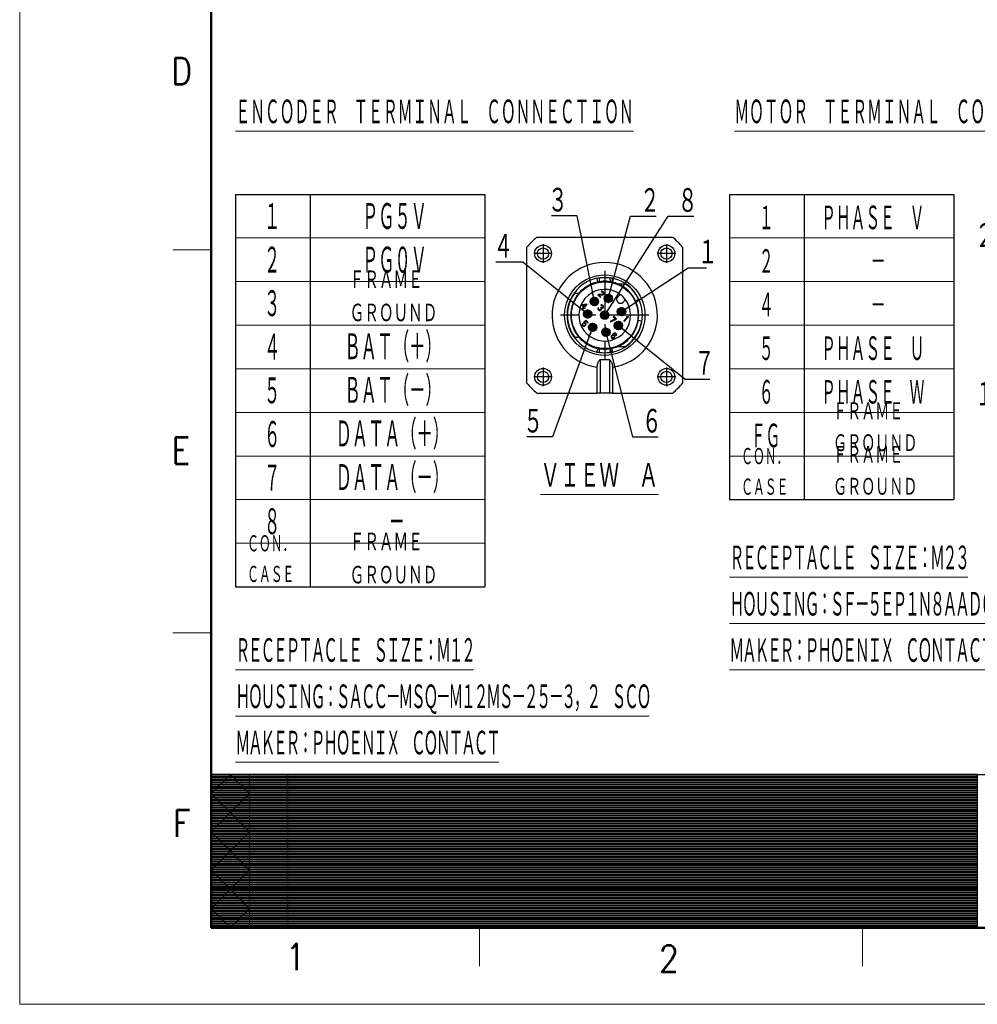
# Model space of a CAD drawing. Header units: millimetres. Extents: x 0 to 1071, y 0 to 742.
# Tile 1 of 128: x 0 to 313, y 0 to 321. Entities that reach past the tile are written whole.
import ezdxf

# ---------------------------------------------------------------- set-up
doc = ezdxf.new("R2010")
doc.units = ezdxf.units.MM
doc.header["$LTSCALE"] = 0.454724
doc.linetypes.add('CENTER', pattern=[50.8, 31.75, -6.35, 6.35, -6.35])
doc.layers.add('NoLayerName_001', color=7, linetype='Continuous')
doc.styles.get("Standard").update_dxf_attribs({"font": 'txt', "bigfont": 'extfont2'})
doc.dimstyles.get("Standard").update_dxf_attribs({"dimtxt": 2.5, "dimasz": 2.5, "dimexe": 1, "dimexo": 1, "dimtad": 1, "dimdec": 3, "dimzin": 0, "dimdsep": 46, "dimtxsty": 'Standard', "dimcen": 2.5, "dimadec": 3, "dimazin": 0, "dimtfac": 0.75, "dimtdec": 3, "dimtmove": 0, "dimatfit": 3, "dimfxl": 1, "dimarcsym": 0})

# ---------------------------------------------------------------- blocks, each defined once
blk = doc.blocks.new('JZB_0011')
at = {"layer": 'NoLayerName_001', "color": 7, "linetype": 'Continuous', "lineweight": 25}
for p, q in [((3.21, 50.83), (47.63, 50.83)), ((0, 3.21), (0, 47.63)), ((50.83, 47.63), (50.83, 3.21)), ((32.16, 35.58), (29.83, 35.58)), ((16.92, 32.53), (15.51, 32.53)), ((23.27, 32.18), (23.12, 32.03)), ((24.7, 32.28), (23.27, 32.18)), ((24.39, 33.21), (24.24, 33.11)), ((24.24, 33.11), (24.36, 32.99)), ((24.36, 32.99), (24.5, 33.03)), ((24.61, 33.23), (24.39, 33.21)), ((24.5, 33.03), (24.63, 33.02)), ((24.76, 33.2), (24.61, 33.23)), ((24.63, 33.02), (24.78, 32.93)), ((24.88, 32.35), (24.7, 32.28)), ((24.96, 33.06), (24.76, 33.2)), ((24.78, 32.93), (24.88, 32.84)), ((24.87, 32.11), (25.02, 32.21)), ((24.88, 32.84), (24.97, 32.69)), ((24.94, 32.41), (24.88, 32.35)), ((24.98, 32.55), (24.94, 32.41)), ((25.06, 32.97), (24.96, 33.06)), ((24.97, 32.69), (24.98, 32.55)), ((25.02, 32.21), (25.08, 32.27)), ((25.17, 32.79), (25.06, 32.97)), ((25.08, 32.27), (25.18, 32.42)), ((25.21, 32.63), (25.17, 32.79)), ((25.18, 32.42), (25.21, 32.63)), ((30.46, 32.18), (29.66, 31.38)), ((19.51, 29.02), (18.12, 28.76)), ((19.66, 28.88), (19.51, 29.02)), ((23.12, 32.03), (23.98, 31.17)), ((23.46, 31.99), (24.73, 32.07)), ((24.13, 31.32), (23.46, 31.99)), ((23.98, 31.17), (24.13, 31.32)), ((24.73, 32.07), (24.87, 32.11)), ((31.38, 29.66), (32.18, 30.46)), ((35.46, 30.1), (36.47, 30.57)), ((18.12, 28.76), (17.94, 28.58)), ((17.94, 28.58), (18.51, 28.01)), ((18.51, 28.01), (18.08, 27.58)), ((18.08, 27.58), (18.22, 27.44)), ((18.22, 27.44), (18.65, 27.87)), ((18.29, 28.59), (19.27, 28.77)), ((18.69, 28.19), (18.29, 28.59)), ((18.65, 27.87), (18.88, 27.63)), ((19.27, 28.77), (18.69, 28.19)), ((18.83, 28.05), (19.66, 28.88)), ((19.07, 27.81), (18.83, 28.05)), ((18.88, 27.63), (19.07, 27.81)), ((23.24, 27.79), (23.2, 27.65)), ((23.2, 27.65), (23.21, 27.52)), ((23.21, 27.52), (23.24, 27.37)), ((23.31, 27.91), (23.24, 27.79)), ((23.24, 27.37), (23.31, 27.24)), ((23.43, 27.79), (23.31, 27.91)), ((23.31, 27.24), (23.5, 27.05)), ((23.38, 27.6), (23.39, 27.71)), ((23.39, 27.52), (23.38, 27.6)), ((23.39, 27.71), (23.43, 27.79)), ((23.48, 27.37), (23.39, 27.52)), ((23.63, 27.23), (23.48, 27.37)), ((23.5, 27.05), (23.62, 26.99)), ((23.62, 26.99), (23.78, 26.95)), ((23.77, 27.14), (23.63, 27.23)), ((23.85, 27.12), (23.77, 27.14)), ((23.78, 26.95), (23.91, 26.94)), ((23.96, 27.13), (23.85, 27.12)), ((23.91, 26.94), (24.05, 26.99)), ((24.05, 27.17), (23.96, 27.13)), ((24.15, 27.99), (24.03, 27.87)), ((24.03, 27.87), (24.12, 27.77)), ((24.17, 27.29), (24.05, 27.17)), ((24.05, 26.99), (24.17, 27.05)), ((24.24, 28.75), (24.1, 28.65)), ((24.1, 28.65), (24.22, 28.53)), ((24.12, 27.77), (24.23, 27.6)), ((24.24, 27.89), (24.15, 27.99)), ((24.24, 27.46), (24.17, 27.29)), ((24.17, 27.05), (24.29, 27.18)), ((24.22, 28.53), (24.36, 28.58)), ((24.23, 27.6), (24.24, 27.46)), ((24.46, 28.78), (24.24, 28.75)), ((24.45, 27.81), (24.24, 27.89)), ((24.29, 27.18), (24.39, 27.32)), ((24.36, 28.58), (24.49, 28.57)), ((24.37, 27.64), (24.56, 27.64)), ((24.43, 27.46), (24.37, 27.64)), ((24.39, 27.32), (24.43, 27.46)), ((24.56, 27.82), (24.45, 27.81)), ((24.62, 28.74), (24.46, 28.78)), ((24.49, 28.57), (24.64, 28.48)), ((24.73, 27.9), (24.56, 27.82)), ((24.56, 27.64), (24.7, 27.68)), ((24.81, 28.61), (24.62, 28.74)), ((24.64, 28.48), (24.73, 28.38)), ((24.7, 27.68), (24.85, 27.78)), ((24.73, 28.38), (24.82, 28.23)), ((24.79, 27.96), (24.73, 27.9)), ((24.83, 28.1), (24.79, 27.96)), ((24.86, 28.56), (24.81, 28.61)), ((24.82, 28.23), (24.83, 28.1)), ((24.85, 27.78), (24.91, 27.84)), ((25, 28.36), (24.86, 28.56)), ((24.91, 27.84), (25.01, 27.99)), ((25.03, 28.21), (25, 28.36)), ((25.01, 27.99), (25.03, 28.21)), ((18.09, 22.59), (18.04, 22.4)), ((18.16, 22.76), (18.09, 22.59)), ((18.31, 22.62), (18.16, 22.76)), ((18.23, 22.45), (18.31, 22.62)), ((19.23, 23.84), (18.44, 23.04)), ((18.44, 23.04), (18.61, 22.87)), ((18.61, 22.87), (18.79, 22.87)), ((18.71, 23.07), (19.2, 23.56)), ((18.92, 23.05), (18.71, 23.07)), ((18.79, 22.87), (18.92, 22.81)), ((19.07, 22.96), (18.92, 23.05)), ((18.92, 22.81), (19.06, 22.66)), ((19.06, 22.66), (19.13, 22.54)), ((19.21, 22.82), (19.07, 22.96)), ((19.13, 22.54), (19.14, 22.4)), ((19.2, 23.56), (19.89, 22.87)), ((19.3, 22.67), (19.21, 22.82)), ((20.04, 23.03), (19.23, 23.84)), ((19.33, 22.46), (19.3, 22.67)), ((19.89, 22.87), (20.04, 23.03)), ((28.93, 24.19), (27.17, 23.38)), ((27.17, 23.38), (27.31, 23.24)), ((27.31, 23.24), (29.07, 24.04)), ((28.36, 25.06), (28.21, 24.9)), ((28.21, 24.9), (28.93, 24.19)), ((29.23, 24.19), (28.36, 25.06)), ((29.07, 24.04), (29.23, 24.19)), ((32.79, 24.74), (31.6, 23.55)), ((31.6, 23.55), (31.74, 23.4)), ((31.74, 23.4), (33.18, 24.84)), ((32.68, 24.91), (32.43, 24.67)), ((32.43, 24.67), (32.79, 24.74)), ((33.04, 24.99), (32.68, 24.91)), ((33.18, 24.84), (33.04, 24.99)), ((37.47, 23.51), (36.36, 23.68)), ((18.04, 22.4), (18.06, 22.19)), ((18.06, 22.19), (18.15, 22.04)), ((18.15, 22.04), (18.3, 21.9)), ((18.24, 22.32), (18.23, 22.45)), ((18.31, 22.19), (18.24, 22.32)), ((18.3, 21.9), (18.45, 21.81)), ((18.45, 22.05), (18.31, 22.19)), ((18.57, 21.99), (18.45, 22.05)), ((18.45, 21.81), (18.66, 21.78)), ((18.71, 21.98), (18.57, 21.99)), ((18.66, 21.78), (18.85, 21.83)), ((18.85, 22.02), (18.71, 21.98)), ((18.96, 22.09), (18.85, 22.02)), ((18.85, 21.83), (19.05, 21.94)), ((19.02, 22.15), (18.96, 22.09)), ((19.09, 22.26), (19.02, 22.15)), ((19.05, 21.94), (19.17, 22.06)), ((19.14, 22.4), (19.09, 22.26)), ((19.17, 22.06), (19.28, 22.26)), ((19.28, 22.26), (19.33, 22.46)), ((28.28, 19.46), (28.04, 19.27)), ((28.16, 19.15), (28.37, 19.31)), ((28.48, 19.56), (28.28, 19.46)), ((28.37, 19.31), (28.48, 19.38)), ((28.67, 19.62), (28.48, 19.56)), ((28.48, 19.38), (28.62, 19.42)), ((28.62, 19.42), (28.76, 19.41)), ((28.88, 19.59), (28.67, 19.62)), ((28.76, 19.41), (28.86, 19.37)), ((28.86, 19.37), (29, 19.23)), ((29.04, 19.5), (28.88, 19.59)), ((29.13, 19.4), (29.04, 19.5)), ((29.22, 19.25), (29.13, 19.4)), ((15.51, 18.3), (16.92, 18.3)), ((27.53, 18.62), (27.48, 18.42)), ((27.48, 18.42), (27.51, 18.21)), ((27.51, 18.21), (27.6, 18.06)), ((27.64, 18.82), (27.53, 18.62)), ((27.6, 18.06), (27.72, 17.94)), ((27.83, 19.06), (27.64, 18.82)), ((27.67, 18.47), (27.72, 18.61)), ((27.69, 18.34), (27.67, 18.47)), ((27.73, 18.24), (27.69, 18.34)), ((27.72, 18.61), (27.79, 18.73)), ((27.72, 17.94), (27.87, 17.85)), ((27.89, 18.07), (27.73, 18.24)), ((27.79, 18.73), (27.88, 18.82)), ((28.04, 19.27), (27.83, 19.06)), ((27.87, 17.85), (28.08, 17.82)), ((27.88, 18.82), (27.99, 18.89)), ((28, 18.03), (27.89, 18.07)), ((27.99, 18.89), (28.1, 18.9)), ((28.13, 18.02), (28, 18.03)), ((28.08, 17.82), (28.27, 17.87)), ((28.1, 19.09), (28.16, 19.15)), ((28.36, 19.07), (28.1, 19.09)), ((28.1, 18.9), (28.24, 18.89)), ((28.27, 18.06), (28.13, 18.02)), ((28.24, 18.89), (28.34, 18.85)), ((28.39, 18.13), (28.27, 18.06)), ((28.27, 17.87), (28.47, 17.98)), ((28.34, 18.85), (28.51, 18.68)), ((28.52, 18.98), (28.36, 19.07)), ((28.48, 18.22), (28.39, 18.13)), ((28.47, 17.98), (28.63, 18.13)), ((28.54, 18.34), (28.48, 18.22)), ((28.51, 18.68), (28.55, 18.58)), ((28.63, 18.86), (28.52, 18.98)), ((28.56, 18.45), (28.54, 18.34)), ((28.55, 18.58), (28.56, 18.45)), ((28.72, 18.71), (28.63, 18.86)), ((28.63, 18.13), (28.73, 18.33)), ((28.75, 18.5), (28.72, 18.71)), ((28.73, 18.33), (28.75, 18.5)), ((29, 19.23), (29.04, 19.12)), ((29.05, 18.99), (29.01, 18.85)), ((29.01, 18.85), (29.13, 18.73)), ((29.04, 19.12), (29.05, 18.99)), ((29.13, 18.73), (29.2, 18.85)), ((29.2, 18.85), (29.25, 19.04)), ((29.25, 19.04), (29.22, 19.25)), ((23.89, 11), (23.89, 0)), ((26.94, 11), (26.94, 0)), ((22.88, 8.42), (22.88, 0)), ((27.96, 8.42), (27.96, 0)), ((3.21, 0), (22.88, 0)), ((23.89, 0), (22.88, 0)), ((26.94, 0), (23.89, 0)), ((27.96, 0), (26.94, 0)), ((27.96, 0), (47.63, 0))]:
    blk.add_line(p, q, dxfattribs=at)
at = {"layer": 'NoLayerName_001', "color": 2, "linetype": 'CENTER', "lineweight": 25}
for p, q in [((5.29, 48.57), (5.29, 42.53)), ((45.55, 48.57), (45.55, 42.53)), ((8.31, 45.55), (2.27, 45.55)), ((48.57, 45.55), (42.53, 45.55)), ((25.42, 39.85), (25.42, 10.98)), ((26.58, 32.4), (26.58, 29.38)), ((23.56, 29.88), (20.54, 29.88)), ((22.05, 31.39), (22.05, 28.37)), ((28.09, 30.89), (25.07, 30.89)), ((21.35, 25.81), (18.33, 25.81)), ((19.84, 27.32), (19.84, 24.3)), ((32.4, 26.58), (29.38, 26.58)), ((30.89, 28.09), (30.89, 25.07)), ((39.85, 25.42), (10.98, 25.42)), ((21.46, 22.97), (21.46, 19.95)), ((29.88, 23.56), (29.88, 20.54)), ((22.97, 21.46), (19.95, 21.46)), ((27.32, 19.84), (24.3, 19.84)), ((25.81, 21.35), (25.81, 18.33)), ((31.39, 22.05), (28.37, 22.05)), ((5.29, 8.31), (5.29, 2.27)), ((45.55, 8.31), (45.55, 2.27)), ((8.31, 5.29), (2.27, 5.29)), ((48.57, 5.29), (42.53, 5.29))]:
    blk.add_line(p, q, dxfattribs=at)
at = {"layer": 'NoLayerName_001', "color": 7, "linetype": 'Continuous', "lineweight": 25}
for centre, radius in [((5.29, 45.55), 2.74), ((45.55, 45.55), 2.74), ((5.29, 45.55), 1.83), ((45.55, 45.55), 1.83), ((25.42, 25.42), 13.12), ((25.42, 25.42), 10.88), ((26.58, 30.89), 1.37), ((22.05, 29.88), 1.37), ((22.05, 29.88), 0.813), ((26.58, 30.89), 0.813), ((19.84, 25.81), 1.37), ((19.84, 25.81), 0.813), ((25.42, 25.42), 1.37), ((25.42, 25.42), 0.813), ((30.89, 26.58), 1.37), ((30.89, 26.58), 0.813), ((21.46, 21.46), 1.37), ((29.88, 22.05), 1.37), ((29.88, 22.05), 0.813), ((21.46, 21.46), 0.813), ((25.81, 19.84), 1.37), ((25.81, 19.84), 0.813), ((5.29, 5.29), 2.74), ((5.29, 5.29), 1.83), ((45.55, 5.29), 2.74), ((45.55, 5.29), 1.83)]:
    blk.add_circle(centre, radius, dxfattribs=at)
for centre, radius, start, end in [((25.42, 25.42), 33.75, 131.148, 138.852), ((25.42, 25.42), 33.75, 41.148, 48.852), ((25.42, 25.42), 11.08, 102.1695, 140.0438), ((25.42, 25.42), 11.08, 77.8305, 102.1695), ((25.42, 25.42), 11.08, 66.5534, 77.8305), ((25.42, 25.42), 11.08, 25, 66.5534), ((25.42, 25.42), 12.2, 25, 56.4427), ((25.42, 25.42), 12.2, 144.3147, 215.6853), ((25.42, 25.42), 11.08, 140.0438, 219.9562), ((25.42, 25.42), 8.44, 53.3129, 0), ((25.42, 25.42), 8.44, 36.6871, 53.3129), ((30.52, 30.52), 1.22, 135, 315), ((25.42, 25.42), 8.44, 0, 36.6871), ((25.42, 25.42), 11.08, 351, 25), ((25.42, 25.42), 12.2, 303.5573, 351), ((25.42, 25.42), 11.08, 330, 351), ((25.42, 25.42), 11.08, 293.4466, 330), ((25.42, 25.42), 11.08, 219.9562, 257.8305), ((25.42, 25.42), 11.08, 257.8305, 282.1695), ((25.42, 25.42), 11.08, 282.1695, 293.4466), ((25.42, 25.42), 14.5, 263.9629, 276.0371), ((25.42, 25.42), 33.75, 221.148, 228.852), ((25.42, 25.42), 33.75, 311.148, 318.852)]:
    blk.add_arc(centre, radius, start, end, dxfattribs=at)
at = {"layer": 'NoLayerName_001', "color": 2, "linetype": 'Continuous', "lineweight": 25}
for centre, radius, start, end in [((25.42, 25.42), 17.19, 278.5029, 261.4971), ((25.42, 25.42), 12.31, 102.1695, 257.8305), ((24.25, 30.83), 6.76, 94.2115, 102.1679), ((25.42, 14.91), 22.73, 85.7901, 94.1998), ((26.59, 30.87), 6.73, 77.8168, 85.7893), ((25.42, 25.42), 12.31, 282.1695, 77.8305), ((24.24, 19.97), 6.73, 257.8168, 265.7893), ((25.42, 35.92), 22.73, 265.7901, 274.1998), ((26.59, 20), 6.76, 274.2115, 282.1679)]:
    blk.add_arc(centre, radius, start, end, dxfattribs=at)
for points, knots in [([(22.82, 37.45), (22.86, 37.28), (22.92, 36.99), (23, 36.64), (23.05, 36.41), (23.07, 36.3), (23.08, 36.25)], [0, 0, 0, 0, 0.513591, 0.901519, 1.063199, 1.22488, 1.22488, 1.22488, 1.22488]), ([(23.56, 36.34), (23.58, 36.39), (23.62, 36.48), (23.65, 36.64), (23.68, 36.85), (23.72, 37.16), (23.74, 37.42), (23.75, 37.58)], [0, 0, 0, 0, 0.148494, 0.305969, 0.474188, 0.782632, 1.257445, 1.257445, 1.257445, 1.257445]), ([(27.08, 37.58), (27.1, 37.42), (27.12, 37.16), (27.16, 36.85), (27.19, 36.63), (27.22, 36.47), (27.26, 36.38), (27.27, 36.34)], [0, 0, 0, 0, 0.473573, 0.781844, 0.951232, 1.135503, 1.25698, 1.25698, 1.25698, 1.25698]), ([(27.75, 36.25), (27.76, 36.3), (27.79, 36.41), (27.84, 36.64), (27.91, 36.99), (27.97, 37.28), (28.01, 37.45)], [0, 0, 0, 0, 0.161681, 0.323361, 0.711289, 1.22488, 1.22488, 1.22488, 1.22488]), ([(23.08, 14.58), (23.07, 14.53), (23.05, 14.43), (23, 14.19), (22.92, 13.85), (22.86, 13.55), (22.82, 13.39)], [0, 0, 0, 0, 0.161681, 0.323361, 0.711289, 1.22488, 1.22488, 1.22488, 1.22488]), ([(23.75, 13.25), (23.73, 13.41), (23.72, 13.67), (23.68, 13.99), (23.64, 14.21), (23.61, 14.36), (23.57, 14.46), (23.56, 14.49)], [0, 0, 0, 0, 0.473573, 0.781844, 0.951232, 1.148184, 1.256966, 1.256966, 1.256966, 1.256966]), ([(27.27, 14.49), (27.26, 14.44), (27.22, 14.35), (27.18, 14.14), (27.14, 13.86), (27.1, 13.55), (27.09, 13.34), (27.08, 13.25)], [0, 0, 0, 0, 0.148494, 0.305969, 0.646034, 0.987571, 1.257424, 1.257424, 1.257424, 1.257424]), ([(28.01, 13.39), (27.97, 13.55), (27.91, 13.85), (27.84, 14.19), (27.79, 14.43), (27.76, 14.53), (27.75, 14.58)], [0, 0, 0, 0, 0.513591, 0.901519, 1.063199, 1.22488, 1.22488, 1.22488, 1.22488])]:
    blk.add_open_spline(points, degree=3, knots=knots, dxfattribs=at)
at = {"layer": 'NoLayerName_001', "color": 7, "linetype": 'Continuous', "lineweight": 25}
for points, knots in [([(29.83, 15.25), (29.95, 15.25), (30.21, 15.25), (30.59, 15.25), (30.98, 15.25), (31.37, 15.25), (31.76, 15.25), (32.03, 15.25), (32.16, 15.25)], [0, 0, 0, 0, 0.379708, 0.76248, 1.148145, 1.538054, 1.933554, 2.33447, 2.33447, 2.33447, 2.33447]), ([(23.89, 11), (23.82, 10.91), (23.67, 10.76), (23.48, 10.49), (23.3, 10.2), (23.16, 9.89), (23.03, 9.54), (22.95, 9.19), (22.89, 8.81), (22.88, 8.55), (22.88, 8.42)], [0, 0, 0, 0, 0.329432, 0.649718, 0.974428, 1.343314, 1.682074, 2.082037, 2.427271, 2.844389, 2.844389, 2.844389, 2.844389]), ([(26.94, 11), (27.01, 10.91), (27.16, 10.76), (27.36, 10.49), (27.53, 10.2), (27.69, 9.87), (27.81, 9.53), (27.9, 9.15), (27.95, 8.79), (27.95, 8.53), (27.96, 8.42)], [0, 0, 0, 0, 0.329432, 0.649718, 1.000974, 1.343317, 1.734796, 2.08204, 2.490758, 2.844392, 2.844392, 2.844392, 2.844392])]:
    blk.add_open_spline(points, degree=3, knots=knots, dxfattribs=at)
blk = doc.blocks.new('*X109')
at = {"color": 7, "linetype": 'Continuous', "lineweight": 13}
for p, q in [((0, 19.8), (100, 19.8)), ((0, 19.65), (100, 19.65)), ((0, 19.5), (100, 19.5)), ((0, 19.35), (100, 19.35)), ((0, 19.2), (100, 19.2)), ((0, 19.05), (100, 19.05)), ((0, 18.9), (100, 18.9)), ((0, 18.75), (100, 18.75)), ((0, 18.6), (100, 18.6)), ((0, 18.45), (100, 18.45)), ((0, 18.3), (100, 18.3)), ((0, 18.15), (100, 18.15)), ((0, 18), (100, 18)), ((0, 17.85), (100, 17.85)), ((0, 17.7), (100, 17.7)), ((0, 17.55), (100, 17.55)), ((0, 17.4), (100, 17.4)), ((0, 17.25), (100, 17.25)), ((0, 17.1), (100, 17.1)), ((0, 16.95), (100, 16.95)), ((0, 16.8), (100, 16.8)), ((0, 16.65), (100, 16.65)), ((0, 16.5), (100, 16.5)), ((0, 16.35), (100, 16.35)), ((0, 16.2), (100, 16.2)), ((0, 16.05), (100, 16.05)), ((0, 15.9), (100, 15.9)), ((0, 15.75), (100, 15.75)), ((0, 15.6), (100, 15.6)), ((0, 15.45), (100, 15.45)), ((0, 15.3), (100, 15.3)), ((0, 15.15), (100, 15.15)), ((0, 15), (100, 15)), ((0, 14.85), (100, 14.85)), ((0, 14.7), (100, 14.7)), ((0, 14.55), (100, 14.55)), ((0, 14.4), (100, 14.4)), ((0, 14.25), (100, 14.25)), ((0, 14.1), (100, 14.1)), ((0, 13.95), (100, 13.95)), ((0, 13.8), (100, 13.8)), ((0, 13.65), (100, 13.65)), ((0, 13.5), (100, 13.5)), ((0, 13.35), (100, 13.35)), ((0, 13.2), (100, 13.2)), ((0, 13.05), (100, 13.05)), ((0, 12.9), (100, 12.9)), ((0, 12.75), (100, 12.75)), ((0, 12.6), (100, 12.6)), ((0, 12.45), (100, 12.45)), ((0, 12.3), (100, 12.3)), ((0, 12.15), (100, 12.15)), ((0, 12), (100, 12)), ((0, 11.85), (100, 11.85)), ((0, 11.7), (100, 11.7)), ((0, 11.55), (100, 11.55)), ((0, 11.4), (100, 11.4)), ((0, 11.25), (100, 11.25)), ((0, 11.1), (100, 11.1)), ((0, 10.95), (100, 10.95)), ((0, 10.8), (100, 10.8)), ((0, 10.65), (100, 10.65)), ((0, 10.5), (100, 10.5)), ((0, 10.35), (100, 10.35)), ((0, 10.2), (100, 10.2)), ((0, 10.05), (100, 10.05)), ((0, 9.9), (100, 9.9)), ((0, 9.75), (100, 9.75)), ((0, 9.6), (100, 9.6)), ((0, 9.45), (100, 9.45)), ((0, 9.3), (100, 9.3)), ((0, 9.15), (100, 9.15)), ((0, 9), (100, 9)), ((0, 8.85), (100, 8.85)), ((0, 8.7), (100, 8.7)), ((0, 8.55), (100, 8.55)), ((0, 8.4), (100, 8.4)), ((0, 8.25), (100, 8.25)), ((0, 8.1), (100, 8.1)), ((0, 7.95), (100, 7.95)), ((0, 7.8), (100, 7.8)), ((0, 7.65), (100, 7.65)), ((0, 7.5), (100, 7.5)), ((0, 7.35), (100, 7.35)), ((0, 7.2), (100, 7.2)), ((0, 7.05), (100, 7.05)), ((0, 6.9), (100, 6.9)), ((0, 6.75), (100, 6.75)), ((0, 6.6), (100, 6.6)), ((0, 6.45), (100, 6.45)), ((0, 6.3), (100, 6.3)), ((0, 6.15), (100, 6.15)), ((0, 6), (100, 6)), ((0, 5.85), (100, 5.85)), ((0, 5.7), (100, 5.7)), ((0, 5.55), (100, 5.55)), ((0, 5.4), (100, 5.4)), ((0, 5.25), (100, 5.25)), ((0, 5.1), (100, 5.1)), ((0, 4.95), (100, 4.95)), ((0, 4.8), (100, 4.8)), ((0, 4.65), (100, 4.65)), ((0, 4.5), (100, 4.5)), ((0, 4.35), (100, 4.35)), ((0, 4.2), (100, 4.2)), ((0, 4.05), (100, 4.05)), ((0, 3.9), (100, 3.9)), ((0, 3.75), (100, 3.75)), ((0, 3.6), (100, 3.6)), ((0, 3.45), (100, 3.45)), ((0, 3.3), (100, 3.3)), ((0, 3.15), (100, 3.15)), ((0, 3), (100, 3)), ((0, 2.85), (100, 2.85)), ((0, 2.7), (100, 2.7)), ((0, 2.55), (100, 2.55)), ((0, 2.4), (100, 2.4)), ((0, 2.25), (100, 2.25)), ((0, 2.1), (100, 2.1)), ((0, 1.95), (100, 1.95)), ((0, 1.8), (100, 1.8)), ((0, 1.65), (100, 1.65)), ((0, 1.5), (100, 1.5)), ((0, 1.35), (100, 1.35)), ((0, 1.2), (100, 1.2)), ((0, 1.05), (100, 1.05)), ((0, 0.9), (100, 0.9)), ((0, 0.75), (100, 0.75)), ((0, 0.6), (100, 0.6)), ((0, 0.45), (100, 0.45)), ((0, 0.3), (100, 0.3)), ((0, 0.15), (100, 0.15)), ((0, 0), (100, 0))]:
    blk.add_line(p, q, dxfattribs=at)
blk = doc.blocks.new('*X110')
at = {"color": 7, "linetype": 'Continuous', "lineweight": 13}
for p, q in [((0, 19.8), (40, 19.8)), ((0, 19.65), (40, 19.65)), ((0, 19.5), (40, 19.5)), ((0, 19.35), (40, 19.35)), ((0, 19.2), (40, 19.2)), ((0, 19.05), (40, 19.05)), ((0, 18.9), (40, 18.9)), ((0, 18.75), (40, 18.75)), ((0, 18.6), (40, 18.6)), ((0, 18.45), (40, 18.45)), ((0, 18.3), (40, 18.3)), ((0, 18.15), (40, 18.15)), ((0, 18), (40, 18)), ((0, 17.85), (40, 17.85)), ((0, 17.7), (40, 17.7)), ((0, 17.55), (40, 17.55)), ((0, 17.4), (40, 17.4)), ((0, 17.25), (40, 17.25)), ((0, 17.1), (40, 17.1)), ((0, 16.95), (40, 16.95)), ((0, 16.8), (40, 16.8)), ((0, 16.65), (40, 16.65)), ((0, 16.5), (40, 16.5)), ((0, 16.35), (40, 16.35)), ((0, 16.2), (40, 16.2)), ((0, 16.05), (40, 16.05)), ((0, 15.9), (40, 15.9)), ((0, 15.75), (40, 15.75)), ((0, 15.6), (40, 15.6)), ((0, 15.45), (40, 15.45)), ((0, 15.3), (40, 15.3)), ((0, 15.15), (40, 15.15)), ((0, 15), (40, 15)), ((0, 14.85), (40, 14.85)), ((0, 14.7), (40, 14.7)), ((0, 14.55), (40, 14.55)), ((0, 14.4), (40, 14.4)), ((0, 14.25), (40, 14.25)), ((0, 14.1), (40, 14.1)), ((0, 13.95), (40, 13.95)), ((0, 13.8), (40, 13.8)), ((0, 13.65), (40, 13.65)), ((0, 13.5), (40, 13.5)), ((0, 13.35), (40, 13.35)), ((0, 13.2), (40, 13.2)), ((0, 13.05), (40, 13.05)), ((0, 12.9), (40, 12.9)), ((0, 12.75), (40, 12.75)), ((0, 12.6), (40, 12.6)), ((0, 12.45), (40, 12.45)), ((0, 12.3), (40, 12.3)), ((0, 12.15), (40, 12.15)), ((0, 12), (40, 12)), ((0, 11.85), (40, 11.85)), ((0, 11.7), (40, 11.7)), ((0, 11.55), (40, 11.55)), ((0, 11.4), (40, 11.4)), ((0, 11.25), (40, 11.25)), ((0, 11.1), (40, 11.1)), ((0, 10.95), (40, 10.95)), ((0, 10.8), (40, 10.8)), ((0, 10.65), (40, 10.65)), ((0, 10.5), (40, 10.5)), ((0, 10.35), (40, 10.35)), ((0, 10.2), (40, 10.2)), ((0, 10.05), (40, 10.05)), ((0, 9.9), (40, 9.9)), ((0, 9.75), (40, 9.75)), ((0, 9.6), (40, 9.6)), ((0, 9.45), (40, 9.45)), ((0, 9.3), (40, 9.3)), ((0, 9.15), (40, 9.15)), ((0, 9), (40, 9)), ((0, 8.85), (40, 8.85)), ((0, 8.7), (40, 8.7)), ((0, 8.55), (40, 8.55)), ((0, 8.4), (40, 8.4)), ((0, 8.25), (40, 8.25)), ((0, 8.1), (40, 8.1)), ((0, 7.95), (40, 7.95)), ((0, 7.8), (40, 7.8)), ((0, 7.65), (40, 7.65)), ((0, 7.5), (40, 7.5)), ((0, 7.35), (40, 7.35)), ((0, 7.2), (40, 7.2)), ((0, 7.05), (40, 7.05)), ((0, 6.9), (40, 6.9)), ((0, 6.75), (40, 6.75)), ((0, 6.6), (40, 6.6)), ((0, 6.45), (40, 6.45)), ((0, 6.3), (40, 6.3)), ((0, 6.15), (40, 6.15)), ((0, 6), (40, 6)), ((0, 5.85), (40, 5.85)), ((0, 5.7), (40, 5.7)), ((0, 5.55), (40, 5.55)), ((0, 5.4), (40, 5.4)), ((0, 5.25), (40, 5.25)), ((0, 5.1), (40, 5.1)), ((0, 4.95), (40, 4.95)), ((0, 4.8), (40, 4.8)), ((0, 4.65), (40, 4.65)), ((0, 4.5), (40, 4.5)), ((0, 4.35), (40, 4.35)), ((0, 4.2), (40, 4.2)), ((0, 4.05), (40, 4.05)), ((0, 3.9), (40, 3.9)), ((0, 3.75), (40, 3.75)), ((0, 3.6), (40, 3.6)), ((0, 3.45), (40, 3.45)), ((0, 3.3), (40, 3.3)), ((0, 3.15), (40, 3.15)), ((0, 3), (40, 3)), ((0, 2.85), (40, 2.85)), ((0, 2.7), (40, 2.7)), ((0, 2.55), (40, 2.55)), ((0, 2.4), (40, 2.4)), ((0, 2.25), (40, 2.25)), ((0, 2.1), (40, 2.1)), ((0, 1.95), (40, 1.95)), ((0, 1.8), (40, 1.8)), ((0, 1.65), (40, 1.65)), ((0, 1.5), (40, 1.5)), ((0, 1.35), (40, 1.35)), ((0, 1.2), (40, 1.2)), ((0, 1.05), (40, 1.05)), ((0, 0.9), (40, 0.9)), ((0, 0.75), (40, 0.75)), ((0, 0.6), (40, 0.6)), ((0, 0.45), (40, 0.45)), ((0, 0.3), (40, 0.3)), ((0, 0.15), (40, 0.15)), ((0, 0), (40, 0))]:
    blk.add_line(p, q, dxfattribs=at)
blk = doc.blocks.new('JZB_0008')
at = {"layer": 'NoLayerName_001', "color": 7, "linetype": 'Continuous', "lineweight": 25}
for p, q in [((100, 20), (0, 20)), ((0, 20), (0, 0)), ((100, 20), (100, 0)), ((170, 20), (170, 0)), ((210, 20), (170, 20)), ((210, 20), (210, 0)), ((0, 0), (100, 0)), ((170, 0), (210, 0))]:
    blk.add_line(p, q, dxfattribs=at)
for name, p in [('*X109', (0, 0.15)), ('*X110', (170, 0.05))]:
    blk.add_blockref(name, p)

msp = doc.modelspace()

# ---------------------------------------------------------------- linework, layer by layer
at = {"layer": 'NoLayerName_001', "color": 7, "linetype": 'Continuous', "lineweight": 13}
for p, q in [((0, 0), (0, 742.5)), ((1050, 0), (0, 0))]:
    msp.add_line(p, q, dxfattribs=at)
at = {"layer": 'NoLayerName_001', "color": 7, "linetype": 'Continuous', "lineweight": 50}
for p, q in [((62.5, 25), (62.5, 717.5)), ((1025, 25), (62.5, 25))]:
    msp.add_line(p, q, dxfattribs=at)
at = {"layer": 'NoLayerName_001', "color": 7, "linetype": 'Continuous', "lineweight": 25}
for p, q in [((70.4206, 264.3217), (76.3558, 264.3217)), ((70.4206, 264.3217), (151.754, 264.3217)), ((70.4206, 264.3217), (70.4206, 136.2218)), ((70.4206, 264.3217), (138.1984, 264.3217)), ((94.8206, 264.3217), (94.8206, 136.2218)), ((151.754, 264.3217), (151.754, 136.2218)), ((231.6411, 264.3217), (231.6411, 164.6884)), ((231.6411, 264.3217), (304.8411, 264.3217)), ((256.0411, 264.3217), (256.0411, 164.6884)), ((304.8411, 264.3217), (304.8411, 164.6884)), ((231.6411, 164.6884), (304.8411, 164.6884)), ((70.4206, 136.2218), (151.754, 136.2218)), ((62.5, 75), (1025, 75))]:
    msp.add_line(p, q, dxfattribs=at)
at = {"layer": 'NoLayerName_001', "color": 2, "linetype": 'Continuous', "lineweight": 13}
for p, q in [((70.4206, 250.0884), (151.754, 250.0884)), ((231.6411, 250.0884), (304.8411, 250.0884)), ((50, 246.25), (62.5, 246.25)), ((70.4206, 235.8551), (151.754, 235.8551)), ((231.6411, 235.8551), (304.8411, 235.8551)), ((70.4206, 221.6217), (151.754, 221.6217)), ((231.6411, 221.6217), (304.8411, 221.6217)), ((70.4206, 207.3884), (151.754, 207.3884)), ((231.6411, 207.3884), (304.8411, 207.3884)), ((70.4206, 193.1551), (151.754, 193.1551)), ((231.6411, 193.1551), (304.8411, 193.1551)), ((70.4206, 178.9217), (151.754, 178.9217)), ((231.6411, 178.9217), (304.8411, 178.9217)), ((70.4206, 164.6884), (151.754, 164.6884)), ((70.4206, 150.4551), (151.754, 150.4551)), ((62.5, 121.25), (50, 121.25)), ((62.5, 68.75), (68.75, 75)), ((68.75, 75), (75, 68.75)), ((75, 25), (75, 75)), ((87.5, 75), (87.5, 25)), ((312.5, 75), (312.5, 25)), ((75, 56.25), (62.5, 68.75)), ((62.5, 56.25), (75, 68.75)), ((312.5, 62.5), (62.5, 62.5)), ((62.5, 56.25), (75, 43.75)), ((62.5, 43.75), (75, 56.25)), ((62.5, 50), (312.5, 50)), ((75, 31.25), (62.5, 43.75)), ((62.5, 31.25), (75, 43.75)), ((312.5, 37.5), (62.5, 37.5)), ((62.5, 31.25), (68.75, 25)), ((68.75, 25), (75, 31.25)), ((150, 25), (150, 12.5)), ((275, 25), (275, 12.5))]:
    msp.add_line(p, q, dxfattribs=at)

# ---------------------------------------------------------------- block references
at = {"layer": 'NoLayerName_001'}
msp.add_blockref('JZB_0011', (165.504, 199.4702), dxfattribs=at)
at = {"layer": 'NoLayerName_001', "xscale": 2.5, "yscale": 2.5, "zscale": 2.5}
msp.add_blockref('JZB_0008', (62.5, 25), dxfattribs=at)

# ---------------------------------------------------------------- texts
at = {"layer": 'NoLayerName_001', "color": 2, "lineweight": 13, "char_height": 8.75, "attachment_point": 7}
for s, insert in [('\\A1;\\W0.8600;D', (49.4441, 300.1757)), ('\\A1;\\W0.8600;E', (49.5455, 176.3875)), ('\\A1;\\W0.8600;F', (49.9475, 54.7031)), ('\\A1;\\W0.8600;1', (86.7468, 11.1268)), ('\\A1;\\W0.8600;2', (208.6312, 10.5652))]:
    msp.add_mtext(s, dxfattribs=dict(at, insert=insert))
at = {"layer": 'NoLayerName_001', "color": 3, "lineweight": 13, "attachment_point": 7}
for s, insert, char_height in [('\\A1;\\W0.5000;\\LＥＮＣＯＤＥＲ\u3000ＴＥＲＭＩＮＡＬ\u3000ＣＯＮＮＥＣＴＩＯＮ\\l', (70.4206, 286.7075), 8.75), ('\\A1;\\W0.5000;\\LＭＯＴＯＲ\u3000ＴＥＲＭＩＮＡＬ\u3000ＣＯＮＮＥＣＴＩＯＮ\\l', (233.2187, 286.7075), 8.75), ('\\A1;\\W0.5000;１', (79.7406, 252.1217), 9.6), ('\\A1;\\W0.5000;ＰＧ５Ｖ', (111.7673, 252.1217), 9.6), ('\\A1;\\W0.5000;１', (241.2161, 252.1217), 8.75), ('\\A1;\\W0.5000;ＰＨＡＳＥ\u3000Ｖ', (261.5411, 252.1217), 8.75), ('\\A1;\\W0.5000;２', (79.7406, 237.8884), 9.6), ('\\A1;\\W0.5000;ＰＧ０Ｖ', (111.7673, 237.8884), 9.6), ('\\A1;\\W0.5000;２', (241.2161, 237.8884), 8.75), ('\\A1;\\W0.5000;－', (277.7411, 237.8884), 8.75), ('\\A1;\\W0.6667;ＦＲＡＭＥ\\PＧＲＯＵＮＤ', (107.6871, 222.3051), 6.5001), ('\\A1;\\W0.5000;３', (79.7406, 223.6551), 9.6), ('\\A1;\\W0.5000;４', (241.2161, 223.6551), 8.75), ('\\A1;\\W0.5000;－', (277.7411, 223.6551), 8.75), ('\\A1;\\W0.5000;４', (79.7406, 209.4217), 9.6), ('\\A1;\\W0.5000;ＢＡＴ（＋）', (106.0073, 209.4217), 9.6), ('\\A1;\\W0.5000;５', (241.2161, 209.4217), 8.75), ('\\A1;\\W0.5000;ＰＨＡＳＥ\u3000Ｕ', (261.5411, 209.4217), 8.75), ('\\A1;\\W0.5000;ＢＡＴ（－）', (106.0073, 195.1884), 9.6), ('\\A1;\\W0.5000;５', (79.7406, 195.1884), 9.6), ('\\A1;\\W0.5000;６', (241.2161, 195.1884), 8.75), ('\\A1;\\W0.5000;ＰＨＡＳＥ\u3000Ｗ', (261.5411, 195.1884), 8.75), ('\\A1;\\W0.6667;ＦＲＡＭＥ\\PＧＲＯＵＮＤ', (265.4413, 179.9384), 6.2499), ('\\A1;\\W0.5000;６', (79.7406, 180.9551), 9.6), ('\\A1;\\W0.5000;ＤＡＴＡ（＋）', (103.1273, 180.9551), 9.6), ('\\A1;\\W0.5000;ＦＧ', (238.5911, 180.9551), 8.75), ('\\A1;\\W0.5833;ＣＯＮ．\\PＣＡＳＥ', (235.4411, 165.7051), 6), ('\\A1;\\W0.6667;ＦＲＡＭＥ\\PＧＲＯＵＮＤ', (265.4413, 165.7051), 6.2499), ('\\A1;\\W0.5000;ＤＡＴＡ（－）', (103.1273, 166.7217), 9.6), ('\\A1;\\W0.6667;\\LＶＩＥＷ\u3000Ａ\\l', (169.9206, 168.1024), 8.75), ('\\A1;\\W0.5000;７', (79.7406, 166.7217), 9.6), ('\\A1;\\W0.5000;８', (79.7406, 152.4884), 9.6), ('\\A1;\\W0.5000;－', (120.4073, 152.4884), 9.6), ('\\A1;\\W0.5833;ＣＯＮ．\\PＣＡＳＥ', (74.2206, 137.2384), 6), ('\\A1;\\W0.6667;ＦＲＡＭＥ\\PＧＲＯＵＮＤ', (107.6871, 136.7384), 6.5001)]:
    msp.add_mtext(s, dxfattribs=dict(at, insert=insert, char_height=char_height))
at = {"layer": 'NoLayerName_001', "color": 3, "linetype": 'Continuous', "lineweight": 13, "char_height": 8.75, "line_spacing_factor": 0.771429}
for s, insert, attachment_point in [('\\A1;\\W0.6667;３', (178.8258, 257.8973), 9), ('\\A1;\\W0.6667;２', (202.4566, 257.7867), 7), ('\\A1;\\W0.6667;８', (214.7662, 257.7867), 7), ('\\A1;\\W0.6667;２', (318.2335, 246.3038), 9), ('\\A1;\\W0.6667;４', (161.028, 242.8532), 9), ('\\A1;\\W0.6667;１', (221.292, 240.9363), 7), ('\\A1;\\W0.6667;７', (220.2799, 204.6581), 7), ('\\A1;\\W0.6667;１', (318.2335, 194.6241), 9), ('\\A1;\\W0.6667;５', (170.7879, 185.7657), 9), ('\\A1;\\W0.6667;６', (203.0583, 185.7657), 7)]:
    msp.add_mtext(s, dxfattribs=dict(at, insert=insert, attachment_point=attachment_point))
at = {"layer": 'NoLayerName_001', "color": 3, "lineweight": 13, "char_height": 8.75, "attachment_point": 7, "line_spacing_factor": 1.035714}
for s, insert in [('\\A1;\\W0.5000;\\T0.8333;\\LＲＥＣＥＰＴＡＣＬＥ\u3000ＳＩＺＥ：Ｍ２３\\l\\P\\LＨＯＵＳＩＮＧ：ＳＦ－５ＥＰ１Ｎ８ＡＡＤ００Ｓ\\l\\P\\LＭＡＫＥＲ：ＰＨＯＥＮＩＸ\u3000ＣＯＮＴＡＣＴ\\l', (231.6411, 110.9293)), ('\\A1;\\W0.5000;\\T0.8333;\\LＲＥＣＥＰＴＡＣＬＥ\u3000ＳＩＺＥ：Ｍ１２\\l\\P\\LＨＯＵＳＩＮＧ：ＳＡＣＣ－ＭＳＱ－Ｍ１２ＭＳ－２５－３，２\u3000ＳＣＯ\\l\\P\\LＭＡＫＥＲ：ＰＨＯＥＮＩＸ\u3000ＣＯＮＴＡＣＴ\\l', (70.4206, 80.721))]:
    msp.add_mtext(s, dxfattribs=dict(at, insert=insert))

# ---------------------------------------------------------------- leaders
at = {"layer": 'NoLayerName_001', "color": 3, "linetype": 'Continuous', "lineweight": 13, "annotation_type": 0, "has_hookline": 1}
for points, hookline_direction, text_width in [([(187.5555, 229.3525), (181.9508, 257.2723), (179.4508, 257.2723)], 1, 5.2678), ([(190.9206, 224.8868), (211.6412, 257.1617), (214.1412, 257.1617)], 0, 5.2619), ([(192.0832, 230.3563), (199.3316, 257.1617), (201.8316, 257.1617)], 0, 5.2678), ([(185.3426, 225.2769), (164.153, 242.2282), (161.653, 242.2282)], 1, 5.6178), ([(196.3901, 226.0494), (218.167, 240.3113), (220.667, 240.3113)], 0, 2.8701), ([(186.9667, 220.9329), (173.9129, 185.1407), (171.4129, 185.1407)], 1, 5.3436), ([(195.3863, 221.5217), (217.1549, 204.0331), (219.6549, 204.0331)], 0, 4.9877), ([(191.3107, 219.3088), (199.9333, 185.1407), (202.4333, 185.1407)], 0, 5.3436)]:
    msp.add_leader(points, dimstyle='Standard', override={"dimtxt": 8.75, "dimldrblk": 'DOT'}, dxfattribs=dict(at, hookline_direction=hookline_direction, text_width=text_width))

doc.saveas('drawing.dxf')
